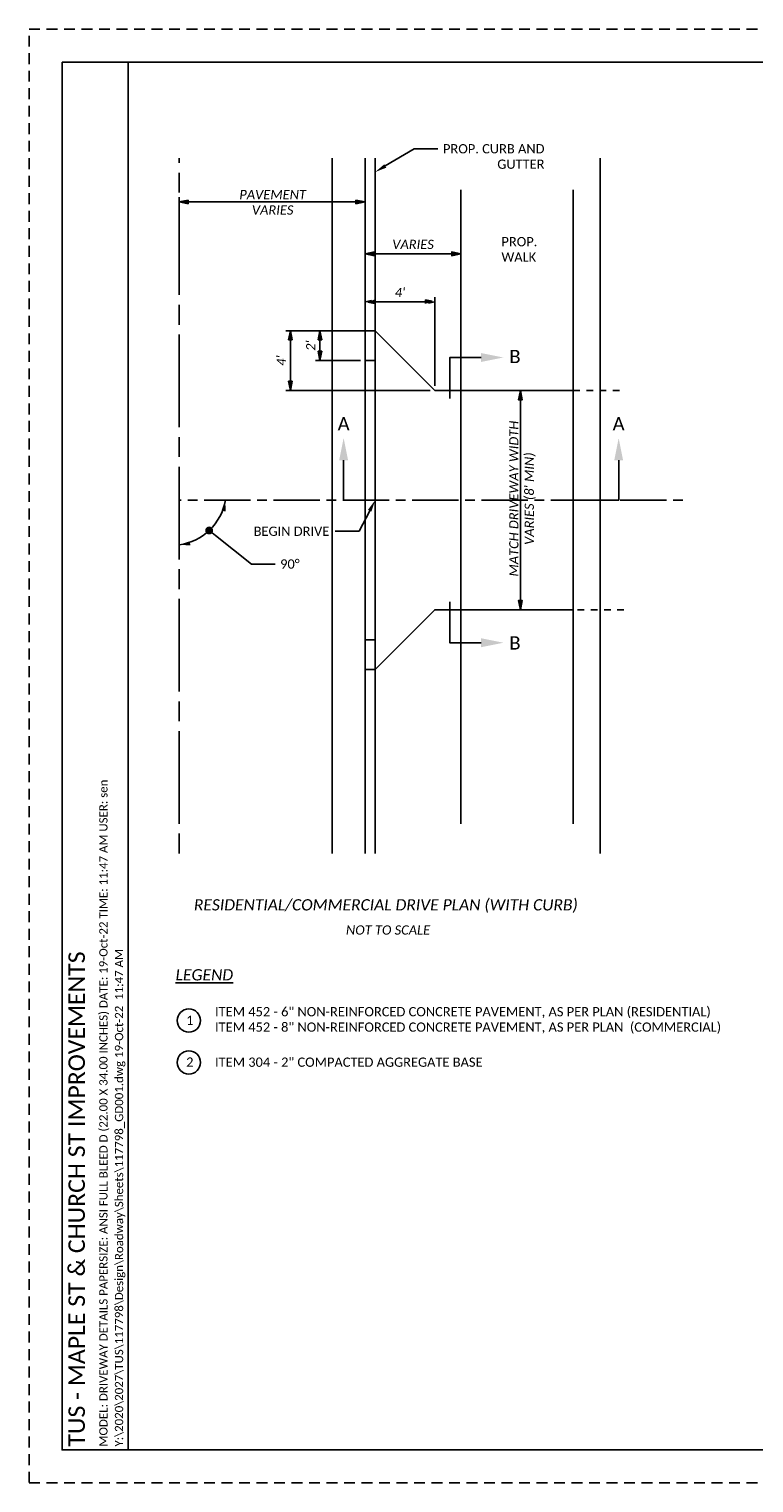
# Paper-space layout 'Layout1' of a CAD drawing. Header units: feet. Extents: x 0 to 48.5, y 0 to 22.
# Tile 1 of 4: x 0 to 11, y 0 to 22. Entities that reach past the tile are written whole.
import ezdxf
from ezdxf import colors
from ezdxf.entities.mleader import LeaderData, LeaderLine
from ezdxf.enums import TextEntityAlignment as Align
from ezdxf.math import Vec2, Vec3

# ---------------------------------------------------------------- set-up
doc = ezdxf.new("R2010")
doc.units = ezdxf.units.FT
doc.header["$MEASUREMENT"] = 0
for name, pattern in [('CL', [2, 0.3, -0.15, 1.4, -0.15]), ('cl20', [100, 5, -5, 80, -5, 5]), ('OhDOT_USTN3', [0.22, 0.165, -0.055]), ('OhDOT_USTN5', [0.11, 0.055, -0.055]), ('rowex', [0])]:
    doc.linetypes.add(name, pattern=pattern)
for name, color, linetype in [('GE_X_CL', 7, 'CL'), ('GE_X_CL_20', 7, 'cl20'), ('PV_P_Curb', 120, 'Continuous'), ('PV_P_Drive', 230, 'Continuous'), ('PV_P_Walk', 231, 'Continuous'), ('PV_X_Driveway', 7, 'OhDOT_USTN5'), ('RW_X_Fee_RW', 6, 'rowex'), ('SH_Border', 7, 'Continuous'), ('SH_Cut_Line', 7, 'OhDOT_USTN3'), ('SH_Data', 7, 'Continuous'), ('SH_Text', 7, 'Continuous'), ('SH_TextH', 4, 'Continuous')]:
    doc.layers.add(name, color=color, linetype=linetype)
doc.styles.add('DwgStamp', font='calibri.ttf')
doc.styles.add('Simplex Normal (0.14)', font='calibri.ttf', dxfattribs={"height": 0.14})
doc.styles.add('Slanted-Normal', font='calibrii.ttf', dxfattribs={"height": 0.14})
doc.styles.add('Slanted-Normal LS 0.50', font='calibrii.ttf', dxfattribs={"height": 0.14})
doc.styles.add('Slanted-Title', font='calibrii.ttf', dxfattribs={"height": 0.2})
doc.styles.get("Standard").update_dxf_attribs({"font": 'calibri.ttf'})
doc.styles.add('Straight Sub-Title (0.17) Font 30', font='calibri.ttf', dxfattribs={"height": 0.17})
doc.dimstyles.new('Dec-1  Slanted', dxfattribs={"dimtxt": 0.14, "dimasz": 0.14, "dimexe": 0.07, "dimexo": 0.07, "dimgap": 0.07, "dimtad": 1, "dimdec": 1, "dimzin": 3, "dimdsep": 46, "dimtxsty": 'Slanted-Normal', "dimblk": 'Dim1', "dimcen": 0, "dimclrd": 95, "dimclre": 95, "dimclrt": 7, "dimaunit": 1, "dimadec": 3, "dimazin": 3, "dimtfac": 1, "dimtdec": 1, "dimtix": 1, "dimtofl": 0, "dimtmove": 1, "dimatfit": 3, "dimldrblk": 'Dim1', "dimfxl": 1, "dimtolj": 1, "dimtzin": 0, "dimlwd": -1, "dimlwe": -1, "dimarcsym": 0})

# ---------------------------------------------------------------- blocks, each defined once
blk = doc.blocks.new('TERMF')
at = {"color": 7, "linetype": 'Continuous', "lineweight": 0}
blk.add_solid([(-0.14, -0.028), (-0.14, 0.028), (0, 0)], dxfattribs=at)
blk = doc.blocks.new('Dim1')
h = blk.add_hatch(color=4)
h.dxf.hatch_style = 1
h.paths.add_polyline_path([(0, 0), (-1, -0.2), (-1, 0.2)])
at = {"color": 4}
blk.add_lwpolyline([(0, 0), (-1, -0.2), (-1, 0.2), (0, 0)], dxfattribs=at)
blk = doc.blocks.new('*D970')
at = {"layer": 'Defpoints', "color": 0, "transparency": 16777216}
for p in [(5.09, 17.874), (5.09, 17.444), (6.145, 16.531)]:
    blk.add_point(p, dxfattribs=at)
at = {"layer": 'PV_X_Driveway', "color": 95, "linetype": 'Continuous', "transparency": 16777216}
for p, q in [((5.09, 17.514), (5.09, 17.944)), ((6.005, 17.874), (5.23, 17.874)), ((6.145, 16.601), (6.145, 17.944))]:
    blk.add_line(p, q, dxfattribs=at)
at = {"layer": 'PV_X_Driveway', "color": 95, "transparency": 16777216, "xscale": 0.14, "yscale": 0.14, "zscale": 0.14, "rotation": 180}
blk.add_blockref('Dim1', (5.09, 17.874), dxfattribs=at)
at = {"layer": 'PV_X_Driveway', "color": 95, "transparency": 16777216, "xscale": 0.14, "yscale": 0.14, "zscale": 0.14}
blk.add_blockref('Dim1', (6.145, 17.874), dxfattribs=at)
at = {"layer": 'PV_X_Driveway', "color": 7, "transparency": 16777216, "insert": (5.617, 18.014), "char_height": 0.14, "attachment_point": 5, "style": 'Slanted-Normal'}
blk.add_mtext("\\A1;4'", dxfattribs=at)
blk = doc.blocks.new('*D971')
at = {"layer": 'Defpoints', "color": 0, "transparency": 16777216}
for p in [(5.09, 19.385), (2.272, 19.061), (5.09, 19.061)]:
    blk.add_point(p, dxfattribs=at)
at = {"layer": 'GE_X_CL_20', "color": 95, "linetype": 'Continuous', "transparency": 16777216}
for p, q in [((2.272, 19.131), (2.272, 19.455)), ((2.412, 19.385), (4.95, 19.385)), ((5.09, 19.131), (5.09, 19.455))]:
    blk.add_line(p, q, dxfattribs=at)
at = {"layer": 'GE_X_CL_20', "color": 95, "transparency": 16777216, "xscale": 0.14, "yscale": 0.14, "zscale": 0.14, "rotation": 180}
blk.add_blockref('Dim1', (2.272, 19.385), dxfattribs=at)
at = {"layer": 'GE_X_CL_20', "color": 95, "transparency": 16777216, "xscale": 0.14, "yscale": 0.14, "zscale": 0.14}
blk.add_blockref('Dim1', (5.09, 19.385), dxfattribs=at)
at = {"layer": 'GE_X_CL_20', "color": 7, "transparency": 16777216, "insert": (3.689, 19.378), "char_height": 0.14, "attachment_point": 5, "style": 'Slanted-Normal'}
blk.add_mtext('\\A1;PAVEMENT\\PVARIES', dxfattribs=at)
blk = doc.blocks.new('*D972')
at = {"color": 95, "linetype": 'Continuous', "transparency": 16777216}
for p, q in [((5.09, 18.628), (5.09, 18.669)), ((5.23, 18.599), (6.401, 18.599)), ((6.541, 18.628), (6.541, 18.669))]:
    blk.add_line(p, q, dxfattribs=at)
at = {"layer": 'Defpoints', "color": 0, "transparency": 16777216}
for p in [(5.09, 18.558), (6.541, 18.599), (6.541, 18.558)]:
    blk.add_point(p, dxfattribs=at)
at = {"color": 95, "transparency": 16777216, "xscale": 0.14, "yscale": 0.14, "zscale": 0.14, "rotation": 180}
blk.add_blockref('Dim1', (5.09, 18.599), dxfattribs=at)
at = {"color": 95, "transparency": 16777216, "xscale": 0.14, "yscale": 0.14, "zscale": 0.14}
blk.add_blockref('Dim1', (6.541, 18.599), dxfattribs=at)
at = {"color": 7, "transparency": 16777216, "insert": (5.815, 18.741), "char_height": 0.14, "attachment_point": 5, "style": 'Slanted-Normal'}
blk.add_mtext('\\A1;VARIES', dxfattribs=at)
blk = doc.blocks.new('_Dot')
at = {"color": 0, "linetype": 'ByBlock', "lineweight": -2}
blk.add_line((-0.5, 0), (-1, 0), dxfattribs=at)
at = {"color": 0, "linetype": 'ByBlock', "const_width": 0.5}
blk.add_lwpolyline([(-0.25, 0, 1), (0.25, 0, 1)], format="xyb", close=True, dxfattribs=at)
blk = doc.blocks.new('*D973')
at = {"layer": 'Defpoints', "color": 0, "transparency": 16777216}
for p in [(3.959, 17.436), (5.24, 17.436), (6.145, 16.531)]:
    blk.add_point(p, dxfattribs=at)
at = {"layer": 'GE_X_CL_20', "color": 95, "linetype": 'Continuous', "transparency": 16777216}
for p, q in [((5.17, 17.436), (3.889, 17.436)), ((3.959, 16.671), (3.959, 17.296)), ((6.075, 16.531), (3.889, 16.531))]:
    blk.add_line(p, q, dxfattribs=at)
at = {"layer": 'GE_X_CL_20', "color": 95, "transparency": 16777216, "xscale": 0.14, "yscale": 0.14, "zscale": 0.14}
for p, rotation in [((3.959, 17.436), 90), ((3.959, 16.531), 270)]:
    blk.add_blockref('Dim1', p, dxfattribs=dict(at, rotation=rotation))
at = {"layer": 'GE_X_CL_20', "color": 7, "transparency": 16777216, "insert": (3.819, 16.984), "char_height": 0.14, "attachment_point": 5, "rotation": 90, "style": 'Slanted-Normal'}
blk.add_mtext("\\A1;4'", dxfattribs=at)
blk = doc.blocks.new('*D958')
at = {"layer": 'Defpoints', "color": 0, "transparency": 16777216}
for p in [(4.406, 17.436), (5.089, 17.436), (5.09, 16.984)]:
    blk.add_point(p, dxfattribs=at)
at = {"layer": 'GE_X_CL_20', "color": 95, "linetype": 'Continuous', "transparency": 16777216}
for p, q in [((5.019, 17.436), (4.336, 17.436)), ((4.406, 17.124), (4.406, 17.296)), ((5.02, 16.984), (4.336, 16.984))]:
    blk.add_line(p, q, dxfattribs=at)
at = {"layer": 'GE_X_CL_20', "color": 95, "transparency": 16777216, "xscale": 0.14, "yscale": 0.14, "zscale": 0.14}
for p, rotation in [((4.406, 17.436), 90), ((4.406, 16.984), 270)]:
    blk.add_blockref('Dim1', p, dxfattribs=dict(at, rotation=rotation))
at = {"layer": 'GE_X_CL_20', "color": 7, "transparency": 16777216, "insert": (4.266, 17.21), "char_height": 0.14, "attachment_point": 5, "rotation": 90, "style": 'Slanted-Normal'}
blk.add_mtext("\\A1;2'", dxfattribs=at)
blk = doc.blocks.new('*D959')
at = {"color": 95, "linetype": 'Continuous', "transparency": 16777216}
for p, q in [((7.44, 16.391), (7.44, 13.353)), ((7.373, 13.213), (7.37, 13.213))]:
    blk.add_line(p, q, dxfattribs=at)
at = {"layer": 'Defpoints', "color": 0, "transparency": 16777216}
for p in [(7.44, 16.531), (7.44, 13.213), (7.443, 13.213)]:
    blk.add_point(p, dxfattribs=at)
at = {"color": 95, "transparency": 16777216, "xscale": 0.14, "yscale": 0.14, "zscale": 0.14}
for p, rotation in [((7.44, 16.531), 90), ((7.44, 13.213), 270)]:
    blk.add_blockref('Dim1', p, dxfattribs=dict(at, rotation=rotation))
at = {"color": 7, "transparency": 16777216, "insert": (7.473, 14.894), "char_height": 0.14, "attachment_point": 5, "rotation": 90, "style": 'Slanted-Normal'}
blk.add_mtext("\\A1;MATCH DRIVEWAY WIDTH\\PVARIES (8' MIN)", dxfattribs=at)

psp = doc.layouts.get("Layout1")

# ---------------------------------------------------------------- linework, layer by layer
at = {"layer": 'GE_X_CL', "flags": 128}
psp.add_lwpolyline([(2.272, 9.526), (2.272, 20.045)], dxfattribs=at)
at = {"layer": 'GE_X_CL', "ltscale": 0.5, "flags": 128}
psp.add_lwpolyline([(9.903, 14.872), (2.272, 14.872)], dxfattribs=at)
at = {"layer": 'PV_P_Curb', "flags": 128}
for points in [[(4.589, 9.526), (4.589, 20.045)], [(5.089, 17.436), (5.089, 20.045)], [(5.24, 17.436), (5.24, 20.045)], [(5.089, 9.526), (5.089, 12.308)], [(5.24, 9.526), (5.24, 12.308)]]:
    psp.add_lwpolyline(points, dxfattribs=at)
at = {"layer": 'PV_P_Drive'}
for p, q in [((5.24, 17.436), (5.089, 17.436)), ((5.24, 17.436), (5.24, 12.308)), ((5.089, 16.984), (5.24, 16.984)), ((5.089, 12.76), (5.24, 12.76)), ((5.24, 12.308), (5.089, 12.308))]:
    psp.add_line(p, q, dxfattribs=at)
for points in [[(5.089, 12.308), (5.089, 17.436)], [(5.24, 17.436), (5.089, 17.436)], [(6.541, 16.531), (6.145, 16.531), (5.24, 17.436)], [(6.541, 13.213), (6.145, 13.213), (5.24, 12.308)], [(5.24, 12.308), (5.089, 12.308)]]:
    psp.add_lwpolyline(points, dxfattribs=at)
at = {"layer": 'PV_P_Walk'}
for p, q in [((6.541, 19.565), (6.541, 9.974)), ((8.241, 19.565), (8.241, 9.974)), ((8.241, 16.531), (6.541, 16.531)), ((8.241, 13.213), (6.541, 13.213))]:
    psp.add_line(p, q, dxfattribs=at)
at = {"layer": 'PV_X_Driveway'}
for p, q in [((8.241, 16.531), (9.008, 16.531)), ((9.008, 13.213), (8.241, 13.213))]:
    psp.add_line(p, q, dxfattribs=at)
at = {"layer": 'RW_X_Fee_RW'}
psp.add_line((8.65, 9.526), (8.65, 20.045), dxfattribs=at)
at = {"layer": 'SH_Border', "linetype": 'Continuous', "flags": 128}
psp.add_lwpolyline([(0.5, 21.5), (33.5, 21.5), (33.5, 0.5), (0.5, 0.5), (0.5, 21.5)], close=True, dxfattribs=at)
psp.add_lwpolyline([(1.5, 0.5), (1.5, 21.5)], dxfattribs=at)
at = {"layer": 'SH_Cut_Line', "color": 7, "linetype": 'OhDOT_USTN3', "flags": 128}
psp.add_lwpolyline([(0, 0), (34, 0), (34, 22), (0, 22), (0, 0)], close=True, dxfattribs=at)
at = {"layer": 'SH_Text'}
for centre in [(2.42, 6.996), (2.42, 6.363)]:
    psp.add_circle(centre, 0.176, dxfattribs=at)
at = {"layer": 'SH_Text', "color": 95, "linetype": 'Continuous'}
psp.add_arc((2.164, 15.009), 0.821, 277.5389, 350.4138, dxfattribs=at)
at = {"layer": 'SH_Text', "color": 95}
for points in [[(2.977, 14.701), (2.921, 14.709), (2.973, 14.872)], [(2.436, 14.243), (2.443, 14.187), (2.272, 14.195)]]:
    psp.add_solid(points, dxfattribs=at)
at = {"layer": 'SH_TextH'}
for p, q in [((4.764, 14.872), (5.242, 14.872)), ((8.371, 14.872), (8.929, 14.872))]:
    psp.add_line(p, q, dxfattribs=at)
at = {"layer": 'SH_TextH', "flags": 128}
for points in [[(6.371, 16.409), (6.371, 17.03), (6.848, 17.03)], [(4.764, 14.872), (4.764, 15.475)], [(8.929, 14.872), (8.929, 15.475)], [(6.371, 13.335), (6.371, 12.714), (6.848, 12.714)]]:
    psp.add_lwpolyline(points, dxfattribs=at)

# ---------------------------------------------------------------- block references
at = {"layer": 'SH_TextH', "xscale": 2.413551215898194, "yscale": 2.413551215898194, "zscale": 2.413551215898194}
psp.add_blockref('TERMF', (7.183, 17.03), dxfattribs=at)
at = {"layer": 'SH_TextH', "yscale": 2.413551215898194, "zscale": 2.413551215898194}
for p, xscale, rotation in [((4.764, 15.811), 2.413551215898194, 89.99999999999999), ((8.929, 15.811), 2.413551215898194, 89.99999999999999), ((7.183, 12.714), -2.413551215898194, 180)]:
    psp.add_blockref('TERMF', p, dxfattribs=dict(at, xscale=xscale, rotation=rotation))

# ---------------------------------------------------------------- texts
at = {"insert": (7.154, 18.853), "char_height": 0.14, "width": 1.04607, "attachment_point": 1, "style": 'Simplex Normal (0.14)'}
psp.add_mtext('PROP.\\PWALK', dxfattribs=at)
at = {"attachment_point": 1}
for s, width, heights, insert, char_height, style in [('{\\fCalibri|b0|i1|c0|p34;RESIDENTIAL/COMMERCIAL DRIVE PLAN (WITH CURB)}', 7.08001, [0.161], (2.496, 8.833), 0.17, 'Slanted-Title'), ('NOT TO SCALE', 1.44634, [0], (4.799, 8.437), 0.14, 'Slanted-Normal LS 0.50')]:
    psp.add_mtext_dynamic_manual_height_columns(s, width=width, gutter_width=0.7, heights=heights, dxfattribs=dict(at, insert=insert, char_height=char_height, style=style))
at = {"layer": 'SH_Data', "linetype": 'Continuous', "style": 'DwgStamp'}
for s, p in [('MODEL: DRIVEWAY DETAILS PAPERSIZE: ANSI FULL BLEED D (22.00 X 34.00 INCHES) DATE: 19-Oct-22 TIME: 11:47 AM USER: sen', (1.188, 0.55)), ('Y:\\2020\\2027\\TUS\\117798\\Design\\Roadway\\Sheets\\117798_GD001.dwg 19-Oct-22  11:47 AM', (1.425, 0.55))]:
    psp.add_text(s, height=0.125, rotation=90, dxfattribs=at).set_placement(p)
at = {"layer": 'SH_Data', "style": 'Straight Sub-Title (0.17) Font 30'}
psp.add_text('TUS - MAPLE ST & CHURCH ST IMPROVEMENTS', height=0.25, rotation=90, dxfattribs=at).set_placement((0.721, 0.55), align=Align.MIDDLE_LEFT)
at = {"layer": 'SH_Text', "attachment_point": 1, "style": 'Simplex Normal (0.14)'}
for s, insert, char_height, width in [('\\pxl1,t1;B', (7.074, 17.145), 0.2, 4.61726), ('\\pxl1,t1;A', (4.474, 16.129), 0.2, 4.61726), ('\\pxl1,t1;A', (8.638, 16.129), 0.2, 4.61726), ('\\pxl1,t1;B', (7.074, 12.811), 0.2, 4.61726), ('{\\fCalibri|b0|i1|c0|p34;\\LLEGEND}', (2.219, 7.774), 0.17, 6.75001), ('1', (2.379, 7.071), 0.14, 0.2763), ('ITEM 452 - 6" NON-REINFORCED CONCRETE PAVEMENT, AS PER PLAN (RESIDENTIAL)\\PITEM 452 - 8" NON-REINFORCED CONCRETE PAVEMENT, AS PER PLAN  (COMMERCIAL)', (2.816, 7.201), 0.14, 8.5893), ('2', (2.379, 6.438), 0.14, 0.2763), ('{\\fCalibri|b0|i0|c0|p34;ITEM 304 - 2" COMPACTED AGGREGATE BASE}', (2.816, 6.437), 0.14, 8.5893)]:
    psp.add_mtext(s, dxfattribs=dict(at, insert=insert, char_height=char_height, width=width))

# ---------------------------------------------------------------- dimensions: what is measured, and where the dimension line sits
dim = psp.add_linear_dim(base=(6.541, 18.599), p1=(5.09, 18.558), p2=(6.541, 18.558), text='VARIES', dimstyle='Dec-1  Slanted', override={"dimpost": "'"})
dim.commit()
dim.dimension.update_dxf_attribs({"geometry": '*D972', "text_midpoint": (5.815, 18.741)})
dim = psp.add_linear_dim(base=(7.44, 13.213), p1=(7.44, 16.531), p2=(7.443, 13.213), angle=90, text="MATCH DRIVEWAY WIDTH\\PVARIES (8' MIN)", dimstyle='Dec-1  Slanted', override={"dimlfac": -2.000001, "dimpost": "'"})
dim.commit()
dim.dimension.update_dxf_attribs({"geometry": '*D959', "text_midpoint": (7.755, 14.894), "dimtype": 160})
at = {"layer": 'GE_X_CL_20'}
dim = psp.add_linear_dim(base=(5.09, 19.385), p1=(2.272, 19.061), p2=(5.09, 19.061), text='PAVEMENT\\PVARIES', dimstyle='Dec-1  Slanted', override={"dimlfac": -2.000001, "dimpost": "'"}, dxfattribs=at)
dim.commit()
dim.dimension.update_dxf_attribs({"geometry": '*D971', "text_midpoint": (3.689, 19.119), "dimtype": 160})
for base, p1, p2, text, picture, middle in [((3.959, 17.436), (6.145, 16.531), (5.24, 17.436), "4'", '*D973', (3.819, 16.984)), ((4.406, 17.436), (5.09, 16.984), (5.089, 17.436), "2'", '*D958', (4.266, 17.21))]:
    dim = psp.add_linear_dim(base=base, p1=p1, p2=p2, angle=90, text=text, dimstyle='Dec-1  Slanted', override={"dimlfac": -2.000001, "dimpost": "'"}, dxfattribs=at)
    dim.commit()
    dim.dimension.update_dxf_attribs({"geometry": picture, "text_midpoint": middle})
at = {"layer": 'PV_X_Driveway'}
dim = psp.add_linear_dim(base=(5.09, 17.874), p1=(6.145, 16.531), p2=(5.09, 17.444), text="4'", dimstyle='Dec-1  Slanted', override={"dimlfac": -2.000001, "dimpost": "'"}, dxfattribs=at)
dim.commit()
dim.dimension.update_dxf_attribs({"geometry": '*D970', "text_midpoint": (5.617, 18.014)})

# ---------------------------------------------------------------- leaders
ml = psp.add_multileader_mtext('Standard')
ml.set_content('PROP. CURB AND GUTTER', color=256)
ml.set_leader_properties()
ml.build(insert=Vec2(0, 0))
ml.multileader.update_dxf_attribs({"dogleg_length": 0.36, "arrow_head_size": 0.18})
ctx = ml.context
ctx.base_point, ctx.char_height, ctx.arrow_head_size, ctx.landing_gap_size, ctx.plane_origin = Vec3(6.191, 20.188), 0.14, 0.18, 0.09, Vec3(5.24, 19.836)
ctx.text_align_type = 2
notes = []
notes.append((ctx, [(0, (1, 1, 0), (5.831, 20.188), (1, 0), 0.36, [(0, [(5.24, 19.836)], 0, [])])]))
ctx.mtext.insert, ctx.mtext.width, ctx.mtext.alignment, ctx.mtext.flow_direction = Vec3(7.806, 20.259), 2.0285, 3, 5
ml = psp.add_multileader_mtext('Standard')
ml.set_content('BEGIN DRIVE', color=256)
ml.set_leader_properties()
ml.build(insert=Vec2(0, 0))
ml.multileader.update_dxf_attribs({"dogleg_length": 0.36, "arrow_head_size": 0.18})
ctx = ml.context
ctx.base_point, ctx.char_height, ctx.arrow_head_size, ctx.landing_gap_size, ctx.plane_origin = Vec3(3.328, 14.4), 0.14, 0.18, 0.09, Vec3(5.24, 14.894)
ctx.text_align_type = 2
notes.append((ctx, [(0, (1, 1, 0), (4.997, 14.4), (-1, 0), 0.36, [(0, [(5.242, 14.872)], 0, [])])]))
ctx.mtext.insert, ctx.mtext.alignment, ctx.mtext.flow_direction = Vec3(4.547, 14.471), 3, 5
ml = psp.add_multileader_mtext('Standard')
ml.set_content('90%%D', color=256)
ml.set_leader_properties()
ml.set_arrow_properties(name='DOT')
ml.build(insert=Vec2(0, 0))
ml.multileader.update_dxf_attribs({"dogleg_length": 0.36, "arrow_head_size": 0.12})
ctx = ml.context
ctx.base_point, ctx.char_height, ctx.arrow_head_size, ctx.landing_gap_size, ctx.plane_origin = Vec3(3.729, 13.904), 0.14, 0.12, 0.09, Vec3(3.399, 14.413)
ctx.text_align_type = 2
notes.append((ctx, [(0, (1, 1, 0), (3.369, 13.904), (1, 0), 0.36, [(0, [(2.728, 14.413)], 0, [])])]))
ctx.mtext.insert, ctx.mtext.alignment, ctx.mtext.flow_direction = Vec3(4.098, 13.975), 3, 5
for ctx, leaders in notes:
    for number, flags, end, landing, length, lines in leaders:
        leader = LeaderData()
        leader.index, (leader.has_last_leader_line, leader.has_dogleg_vector, leader.attachment_direction) = number, flags
        leader.last_leader_point, leader.dogleg_vector, leader.dogleg_length = Vec3(end), Vec3(landing), length
        for number, points, colour, breaks in lines:
            line = LeaderLine()
            line.index, line.vertices, line.color, line.breaks = number, Vec3.list(points), colors.encode_raw_color(colour), breaks
            leader.lines.append(line)
        ctx.leaders.append(leader)

doc.saveas('drawing.dxf')
